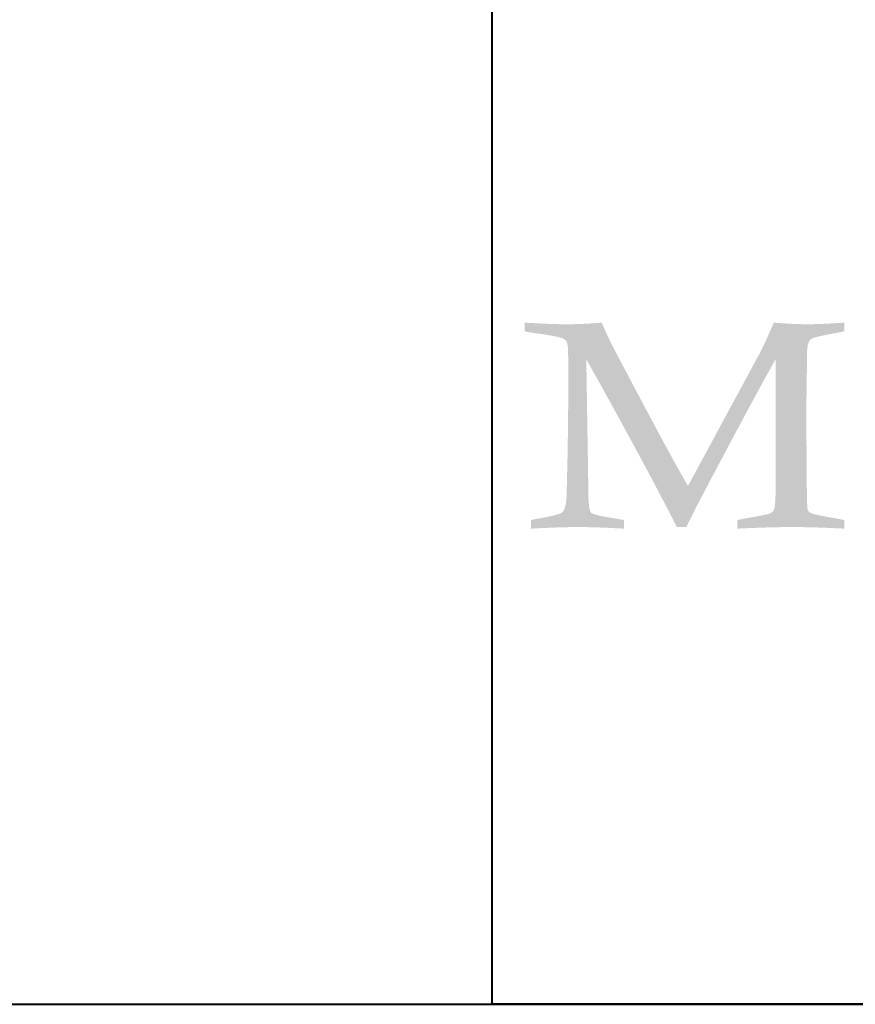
# Model space of a CAD drawing. Header units: millimetres. Extents: x 6612728327 to 6612744462, y 5733542327 to 5733552841.
# Tile 79 of 124: x 6612740368 to 6612740679, y 5733542327 to 5733542695. Entities that reach past the tile are written whole.
import ezdxf

# ---------------------------------------------------------------- set-up
doc = ezdxf.new("R2010")
doc.units = ezdxf.units.MM
doc.header["$MEASUREMENT"] = 0
doc.layers.add('.Magnor tabelka  ramka', color=7, linetype='Continuous')
doc.layers.add('_ ARKUSZ _ 01 _ RAMKA', color=7, linetype='Continuous')

msp = doc.modelspace()

# ---------------------------------------------------------------- hatches: boundary and pattern name
at = {"layer": '.Magnor tabelka  ramka', "linetype": 'Continuous', "lineweight": 20}
msp.add_hatch(color=7, dxfattribs=at).paths.add_polyline_path([(6612740555.89142, 5733542578.375153), (6612740556.650463, 5733542578.220789), (6612740557.21915, 5733542578.10731), (6612740557.686155, 5733542578.016366), (6612740558.065763, 5733542577.944613), (6612740558.370036, 5733542577.889025), (6612740558.655209, 5733542577.838984), (6612740558.878521, 5733542577.801578), (6612740559.089025, 5733542577.768129), (6612740559.28693, 5733542577.738683), (6612740559.358547, 5733542577.728597), (6612740560.109031, 5733542577.627398), (6612740560.833822, 5733542577.527456), (6612740561.532947, 5733542577.428764), (6612740562.206429, 5733542577.331303), (6612740562.854292, 5733542577.23506), (6612740563.476562, 5733542577.140019), (6612740563.877202, 5733542577.077322), (6612740564.266484, 5733542577.015148), (6612740564.644416, 5733542576.953494), (6612740565.011007, 5733542576.892357), (6612740565.366261, 5733542576.831732), (6612740565.710188, 5733542576.771614), (6612740566.042793, 5733542576.711998), (6612740566.364083, 5733542576.652885), (6612740566.674067, 5733542576.594265), (6612740566.972753, 5733542576.536137), (6612740567.260145, 5733542576.478493), (6612740567.536254, 5733542576.421335), (6612740567.801083, 5733542576.364653), (6612740568.054641, 5733542576.308447), (6612740568.296935, 5733542576.25271), (6612740568.527975, 5733542576.197439), (6612740568.747765, 5733542576.14263), (6612740568.956313, 5733542576.088279), (6612740569.056373, 5733542576.061273), (6612740569.153626, 5733542576.034379), (6612740569.248071, 5733542576.007599), (6612740569.339711, 5733542575.980929), (6612740569.428547, 5733542575.954371), (6612740569.514578, 5733542575.927926), (6612740569.597804, 5733542575.901589), (6612740569.678229, 5733542575.875362), (6612740569.755853, 5733542575.849244), (6612740569.899227, 5733542575.799358), (6612740569.974384, 5733542575.771475), (6612740570.048163, 5733542575.742411), (6612740570.120572, 5733542575.712166), (6612740570.191611, 5733542575.680747), (6612740570.261289, 5733542575.648158), (6612740570.329608, 5733542575.614398), (6612740570.396572, 5733542575.579475), (6612740570.462192, 5733542575.543388), (6612740570.526464, 5733542575.506145), (6612740570.5894, 5733542575.467746), (6612740570.651003, 5733542575.428194), (6612740570.711276, 5733542575.387495), (6612740570.770226, 5733542575.34565), (6612740570.827858, 5733542575.302663), (6612740570.884174, 5733542575.258537), (6612740570.939181, 5733542575.213274), (6612740570.992886, 5733542575.166879), (6612740571.045289, 5733542575.119357), (6612740571.096399, 5733542575.070708), (6612740571.14622, 5733542575.020937), (6612740571.194755, 5733542574.970046), (6612740571.242012, 5733542574.91804), (6612740571.287993, 5733542574.864921), (6612740571.332705, 5733542574.810693), (6612740571.37615, 5733542574.755359), (6612740571.418337, 5733542574.69892), (6612740571.459269, 5733542574.641384), (6612740571.498948, 5733542574.582751), (6612740571.537382, 5733542574.523026), (6612740571.574576, 5733542574.46221), (6612740571.608613, 5733542574.403706), (6612740571.625338, 5733542574.371653), (6612740571.64181, 5733542574.338138), (6612740571.65803, 5733542574.303162), (6612740571.673996, 5733542574.266721), (6612740571.689711, 5733542574.228821), (6612740571.705171, 5733542574.189462), (6612740571.720379, 5733542574.148643), (6612740571.735331, 5733542574.106366), (6612740571.750031, 5733542574.062634), (6612740571.764473, 5733542574.017444), (6612740571.778661, 5733542573.970799), (6612740571.792591, 5733542573.922701), (6612740571.806267, 5733542573.873149), (6612740571.819687, 5733542573.822145), (6612740571.845755, 5733542573.71578), (6612740571.87079, 5733542573.603619), (6612740571.894792, 5733542573.485662), (6612740571.917758, 5733542573.361925), (6612740571.939683, 5733542573.232408), (6612740571.960564, 5733542573.097122), (6612740571.980397, 5733542572.956072), (6612740571.999182, 5733542572.809265), (6612740572.016914, 5733542572.656711), (6612740572.03359, 5733542572.498415), (6612740572.049207, 5733542572.334385), (6612740572.063763, 5733542572.164629), (6612740572.077251, 5733542571.989153), (6612740572.089673, 5733542571.807963), (6612740572.101023, 5733542571.621069), (6612740572.111298, 5733542571.428476), (6612740572.120494, 5733542571.230192), (6612740572.128612, 5733542571.026225), (6612740572.135643, 5733542570.816583), (6612740572.144152, 5733542570.491488), (6612740572.150205, 5733542570.153665), (6612740572.153788, 5733542569.803133), (6612740572.155308, 5733542569.410881), (6612740572.218406, 5733542562.840675), (6612740572.217168, 5733542560.87382), (6612740572.213455, 5733542558.89987), (6612740572.207268, 5733542556.918751), (6612740572.198606, 5733542554.930387), (6612740572.187473, 5733542552.934705), (6612740572.173869, 5733542550.931627), (6612740572.157792, 5733542548.921082), (6612740572.139246, 5733542546.902988), (6612740572.118229, 5733542544.877276), (6612740572.094744, 5733542542.843867), (6612740572.068791, 5733542540.802689), (6612740572.040372, 5733542538.753662), (6612740572.009485, 5733542536.696716), (6612740571.976133, 5733542534.631773), (6612740571.940318, 5733542532.558756), (6612740571.902897, 5733542530.525444), (6612740571.608613, 5733542518.36149), (6612740571.606297, 5733542518.177213), (6612740571.60327, 5733542517.995114), (6612740571.599532, 5733542517.815192), (6612740571.595082, 5733542517.637447), (6612740571.589925, 5733542517.46188), (6612740571.584056, 5733542517.288489), (6612740571.57748, 5733542517.117276), (6612740571.570194, 5733542516.948239), (6612740571.562201, 5733542516.781378), (6612740571.553502, 5733542516.616694), (6612740571.544095, 5733542516.454185), (6612740571.533981, 5733542516.293854), (6612740571.523165, 5733542516.135697), (6612740571.511641, 5733542515.979714), (6612740571.499413, 5733542515.825907), (6612740571.486483, 5733542515.674275), (6612740571.472848, 5733542515.524818), (6612740571.458511, 5733542515.377535), (6612740571.44347, 5733542515.232426), (6612740571.427729, 5733542515.08949), (6612740571.411287, 5733542514.94873), (6612740571.394146, 5733542514.810143), (6612740571.376304, 5733542514.673727), (6612740571.357761, 5733542514.539488), (6612740571.338521, 5733542514.407419), (6612740571.318583, 5733542514.277525), (6612740571.297945, 5733542514.149802), (6612740571.276613, 5733542514.024252), (6612740571.254582, 5733542513.900874), (6612740571.231856, 5733542513.779669), (6612740571.208434, 5733542513.660634), (6612740571.184318, 5733542513.54377), (6612740571.159507, 5733542513.429079), (6612740571.134002, 5733542513.316559), (6612740571.107804, 5733542513.206208), (6612740571.080914, 5733542513.098029), (6612740571.053329, 5733542512.99202), (6612740571.025057, 5733542512.888182), (6612740570.996091, 5733542512.786513), (6612740570.966435, 5733542512.687014), (6612740570.93609, 5733542512.589684), (6612740570.905053, 5733542512.494525), (6612740570.873331, 5733542512.401534), (6612740570.840919, 5733542512.310713), (6612740570.807819, 5733542512.222059), (6612740570.774031, 5733542512.135575), (6612740570.739558, 5733542512.051259), (6612740570.7044, 5733542511.969111), (6612740570.668554, 5733542511.889131), (6612740570.632025, 5733542511.811319), (6612740570.59481, 5733542511.735674), (6612740570.556911, 5733542511.662196), (6612740570.518331, 5733542511.590885), (6612740570.479066, 5733542511.521742), (6612740570.43912, 5733542511.454765), (6612740570.398493, 5733542511.389953), (6612740570.357184, 5733542511.327309), (6612740570.315196, 5733542511.266831), (6612740570.272526, 5733542511.208517), (6612740570.229178, 5733542511.152371), (6612740570.185151, 5733542511.098389), (6612740570.140446, 5733542511.046573), (6612740570.095064, 5733542510.996921), (6612740570.05405, 5733542510.954481), (6612740570.021601, 5733542510.922194), (6612740569.985628, 5733542510.889721), (6612740569.946138, 5733542510.857062), (6612740569.903128, 5733542510.824216), (6612740569.856602, 5733542510.791185), (6612740569.806559, 5733542510.757968), (6612740569.753, 5733542510.724566), (6612740569.695929, 5733542510.690977), (6612740569.635344, 5733542510.657202), (6612740569.571248, 5733542510.62324), (6612740569.503642, 5733542510.589092), (6612740569.432528, 5733542510.55476), (6612740569.357905, 5733542510.52024), (6612740569.279776, 5733542510.485535), (6612740569.19814, 5733542510.450643), (6612740569.113001, 5733542510.415564), (6612740569.024357, 5733542510.380298), (6612740568.932212, 5733542510.344846), (6612740568.836565, 5733542510.309208), (6612740568.737419, 5733542510.273382), (6612740568.634774, 5733542510.237372), (6612740568.528633, 5733542510.201174), (6612740568.418995, 5733542510.164787), (6612740568.305862, 5733542510.128218), (6612740568.189236, 5733542510.091458), (6612740568.069115, 5733542510.054513), (6612740567.945501, 5733542510.01738), (6612740567.818398, 5733542509.980061), (6612740567.687809, 5733542509.942554), (6612740567.553728, 5733542509.904861), (6612740567.416161, 5733542509.866981), (6612740567.275107, 5733542509.828913), (6612740567.130571, 5733542509.790657), (6612740566.982549, 5733542509.752214), (6612740566.831047, 5733542509.713585), (6612740566.676062, 5733542509.674767), (6612740566.517596, 5733542509.635763), (6612740566.355653, 5733542509.596572), (6612740566.190232, 5733542509.557193), (6612740565.848961, 5733542509.477872), (6612740565.493793, 5733542509.397799), (6612740565.124738, 5733542509.316976), (6612740564.741803, 5733542509.2354), (6612740564.345, 5733542509.153073), (6612740563.934339, 5733542509.069996), (6612740563.509826, 5733542508.986164), (6612740563.07147, 5733542508.90158), (6612740562.619284, 5733542508.816241), (6612740562.153276, 5733542508.730149), (6612740561.673454, 5733542508.643305), (6612740561.179828, 5733542508.555704), (6612740560.955445, 5733542508.516426), (6612740560.841088, 5733542508.501201), (6612740560.688503, 5733542508.478543), (6612740560.525208, 5733542508.451913), (6612740560.351198, 5733542508.421364), (6612740560.166464, 5733542508.386949), (6612740559.930623, 5733542508.340629), (6612740559.679323, 5733542508.288918), (6612740559.412555, 5733542508.231913), (6612740559.081765, 5733542508.158839), (6612740558.729897, 5733542508.078839), (6612740558.307938, 5733542507.980537), (6612740558.307938, 5733542504.784884), (6612740559.317213, 5733542504.838497), (6612740560.307628, 5733542504.889625), (6612740561.279179, 5733542504.938256), (6612740562.23187, 5733542504.984384), (6612740563.1657, 5733542505.027994), (6612740564.080673, 5733542505.06908), (6612740564.97679, 5733542505.107634), (6612740565.854053, 5733542505.143642), (6612740566.71246, 5733542505.177097), (6612740567.552015, 5733542505.207991), (6612740568.372721, 5733542505.236315), (6612740569.174577, 5733542505.262054), (6612740569.957584, 5733542505.285205), (6612740570.721745, 5733542505.305756), (6612740571.467061, 5733542505.323696), (6612740572.193532, 5733542505.339016), (6612740572.901161, 5733542505.351707), (6612740573.589952, 5733542505.361763), (6612740574.259899, 5733542505.36917), (6612740574.911012, 5733542505.373919), (6612740575.543284, 5733542505.376002), (6612740576.145203, 5733542505.37551), (6612740576.786381, 5733542505.372378), (6612740577.445126, 5733542505.366574), (6612740578.121454, 5733542505.358111), (6612740578.815392, 5733542505.347), (6612740579.526959, 5733542505.333252), (6612740580.256179, 5733542505.316879), (6612740581.003076, 5733542505.297896), (6612740581.76767, 5733542505.276311), (6612740582.549986, 5733542505.252139), (6612740583.350044, 5733542505.225389), (6612740584.167869, 5733542505.196076), (6612740585.003479, 5733542505.164209), (6612740585.856902, 5733542505.129803), (6612740586.728157, 5733542505.092869), (6612740587.617269, 5733542505.053417), (6612740588.524256, 5733542505.011461), (6612740589.449146, 5733542504.967011), (6612740590.391957, 5733542504.920084), (6612740591.352713, 5733542504.870684), (6612740592.331438, 5733542504.81883), (6612740592.957657, 5733542504.784884), (6612740592.957657, 5733542507.980537), (6612740591.082436, 5733542508.338856), (6612740590.575781, 5733542508.433971), (6612740590.208392, 5733542508.500946), (6612740590.12112, 5733542508.516426), (6612740589.615257, 5733542508.594352), (6612740589.123295, 5733542508.671492), (6612740588.645229, 5733542508.747847), (6612740588.181065, 5733542508.823418), (6612740587.730797, 5733542508.898207), (6612740587.29443, 5733542508.972216), (6612740586.871964, 5733542509.045443), (6612740586.463398, 5733542509.117887), (6612740586.068735, 5733542509.189557), (6612740585.687974, 5733542509.260446), (6612740585.321114, 5733542509.330559), (6612740584.968157, 5733542509.399896), (6612740584.629104, 5733542509.468456), (6612740584.303955, 5733542509.536242), (6612740583.992711, 5733542509.603257), (6612740583.695372, 5733542509.669498), (6612740583.411939, 5733542509.734965), (6612740583.275434, 5733542509.767412), (6612740583.14241, 5733542509.799664), (6612740583.012861, 5733542509.831725), (6612740582.886788, 5733542509.863594), (6612740582.764193, 5733542509.895268), (6612740582.645075, 5733542509.926752), (6612740582.529431, 5733542509.958044), (6612740582.417267, 5733542509.989144), (6612740582.308579, 5733542510.020053), (6612740582.203368, 5733542510.050769), (6612740582.101633, 5733542510.081294), (6612740582.003376, 5733542510.111626), (6612740581.908597, 5733542510.14177), (6612740581.817295, 5733542510.17172), (6612740581.729471, 5733542510.201479), (6612740581.645122, 5733542510.231049), (6612740581.564253, 5733542510.260426), (6612740581.486861, 5733542510.289613), (6612740581.412947, 5733542510.318609), (6612740581.342508, 5733542510.347416), (6612740581.275548, 5733542510.376031), (6612740581.212069, 5733542510.404457), (6612740581.152063, 5733542510.432691), (6612740581.095538, 5733542510.460737), (6612740581.042491, 5733542510.488592), (6612740580.99292, 5733542510.516257), (6612740580.94683, 5733542510.543733), (6612740580.904217, 5733542510.571019), (6612740580.865081, 5733542510.598115), (6612740580.833115, 5733542510.622105), (6612740580.798752, 5733542510.650347), (6612740580.764921, 5733542510.681115), (6612740580.731622, 5733542510.714407), (6612740580.698854, 5733542510.750223), (6612740580.666616, 5733542510.788564), (6612740580.634913, 5733542510.829427), (6612740580.603743, 5733542510.872815), (6612740580.573105, 5733542510.918727), (6612740580.543, 5733542510.967163), (6612740580.513429, 5733542511.018122), (6612740580.484391, 5733542511.071604), (6612740580.455891, 5733542511.127607), (6612740580.427923, 5733542511.186136), (6612740580.400492, 5733542511.247188), (6612740580.373595, 5733542511.310762), (6612740580.347236, 5733542511.376858), (6612740580.321412, 5733542511.445477), (6612740580.296125, 5733542511.516619), (6612740580.271376, 5733542511.590282), (6612740580.247165, 5733542511.666469), (6612740580.223491, 5733542511.745178), (6612740580.200356, 5733542511.826407), (6612740580.177759, 5733542511.91016), (6612740580.155702, 5733542511.996433), (6612740580.134182, 5733542512.085229), (6612740580.113205, 5733542512.176545), (6612740580.092768, 5733542512.270383), (6612740580.072868, 5733542512.366741), (6612740580.053513, 5733542512.465622), (6612740580.034697, 5733542512.567024), (6612740580.016424, 5733542512.670945), (6612740579.998692, 5733542512.777387), (6612740579.981503, 5733542512.886351), (6612740579.964857, 5733542512.997835), (6612740579.948753, 5733542513.111837), (6612740579.933195, 5733542513.228362), (6612740579.91818, 5733542513.347405), (6612740579.903708, 5733542513.46897), (6612740579.889782, 5733542513.593054), (6612740579.8764, 5733542513.719657), (6612740579.863566, 5733542513.848781), (6612740579.851275, 5733542513.980422), (6612740579.839531, 5733542514.114584), (6612740579.828334, 5733542514.251265), (6612740579.817684, 5733542514.390466), (6612740579.807581, 5733542514.532184), (6612740579.798027, 5733542514.67642), (6612740579.789019, 5733542514.823177), (6612740579.780561, 5733542514.972452), (6612740579.772652, 5733542515.124246), (6612740579.765289, 5733542515.278556), (6612740579.758478, 5733542515.435387), (6612740579.752218, 5733542515.594734), (6612740579.746508, 5733542515.756599), (6612740579.741346, 5733542515.920983), (6612740579.732681, 5733542516.257301), (6612740579.726223, 5733542516.603691), (6612740579.721973, 5733542516.960148), (6612740579.719937, 5733542517.326673), (6612740579.719742, 5733542517.493223), (6612740578.921293, 5733542567.938867), (6612740579.548371, 5733542566.821051), (6612740580.172288, 5733542565.707708), (6612740580.793048, 5733542564.598834), (6612740581.410651, 5733542563.494428), (6612740582.0251, 5733542562.394484), (6612740582.636396, 5733542561.299003), (6612740583.244543, 5733542560.207975), (6612740583.849544, 5733542559.121404), (6612740584.451398, 5733542558.039282), (6612740585.050111, 5733542556.96161), (6612740585.645684, 5733542555.888382), (6612740586.238117, 5733542554.819593), (6612740586.827416, 5733542553.755245), (6612740587.413581, 5733542552.695331), (6612740587.996615, 5733542551.639849), (6612740588.57652, 5733542550.588797), (6612740589.153299, 5733542549.542169), (6612740589.726954, 5733542548.499964), (6612740590.297485, 5733542547.462179), (6612740590.864899, 5733542546.428809), (6612740591.429194, 5733542545.399853), (6612740591.990376, 5733542544.375306), (6612740592.548442, 5733542543.355166), (6612740593.103398, 5733542542.339431), (6612740593.655248, 5733542541.328094), (6612740594.203992, 5733542540.321157), (6612740594.74963, 5733542539.318611), (6612740595.29217, 5733542538.320459), (6612740595.831609, 5733542537.326694), (6612740596.36795, 5733542536.337313), (6612740596.901199, 5733542535.352313), (6612740597.431356, 5733542534.371692), (6612740597.958422, 5733542533.395446), (6612740598.4824, 5733542532.423571), (6612740599.003295, 5733542531.456067), (6612740599.521107, 5733542530.492927), (6612740600.035837, 5733542529.534149), (6612740600.547488, 5733542528.579732), (6612740601.056066, 5733542527.629672), (6612740601.561567, 5733542526.683965), (6612740602.063997, 5733542525.742607), (6612740602.563359, 5733542524.805595), (6612740603.059654, 5733542523.872928), (6612740603.552885, 5733542522.9446), (6612740604.043053, 5733542522.020611), (6612740604.530161, 5733542521.100956), (6612740605.014213, 5733542520.185632), (6612740605.495208, 5733542519.274634), (6612740605.97315, 5733542518.367963), (6612740606.448042, 5733542517.465613), (6612740606.919885, 5733542516.567581), (6612740607.388683, 5733542515.673864), (6612740607.854435, 5733542514.784462), (6612740608.317147, 5733542513.899366), (6612740608.776819, 5733542513.018576), (6612740609.233454, 5733542512.142088), (6612740609.687055, 5733542511.269901), (6612740610.137625, 5733542510.40201), (6612740610.585162, 5733542509.538413), (6612740611.029673, 5733542508.679104), (6612740611.471158, 5733542507.824084), (6612740611.909619, 5733542506.973347), (6612740612.345061, 5733542506.12689), (6612740612.7306, 5733542505.376108), (6612740616.239692, 5733542505.376108), (6612740616.489457, 5733542505.89587), (6612740616.751625, 5733542506.436913), (6612740617.026183, 5733542506.999216), (6612740617.313122, 5733542507.582764), (6612740617.612431, 5733542508.18754), (6612740617.924098, 5733542508.813527), (6612740618.248113, 5733542509.46071), (6612740618.584467, 5733542510.12907), (6612740618.933146, 5733542510.818593), (6612740619.294144, 5733542511.529259), (6612740619.667445, 5733542512.261053), (6612740620.053042, 5733542513.013958), (6612740620.450923, 5733542513.787958), (6612740621.000523, 5733542514.852741), (6612740621.571918, 5733542515.954958), (6612740622.16508, 5733542517.094568), (6612740622.779987, 5733542518.271529), (6612740623.416615, 5733542519.485804), (6612740624.074935, 5733542520.73735), (6612740624.224553, 5733542521.021254), (6612740626.049385, 5733542524.461128), (6612740627.811272, 5733542527.778502), (6612740629.510257, 5733542530.973476), (6612740631.146382, 5733542534.046146), (6612740632.719695, 5733542536.996609), (6612740634.230237, 5733542539.824958), (6612740635.678056, 5733542542.531294), (6612740637.063193, 5733542545.11571), (6612740638.385696, 5733542547.578304), (6612740639.232589, 5733542549.152406), (6612740640.051676, 5733542550.672432), (6612740640.842972, 5733542552.138417), (6612740641.60649, 5733542553.550387), (6612740642.342239, 5733542554.908371), (6612740643.05024, 5733542556.212399), (6612740643.730499, 5733542557.4625), (6612740644.383033, 5733542558.658698), (6612740645.007855, 5733542559.801026), (6612740645.604978, 5733542560.889512), (6612740646.174411, 5733542561.924184), (6612740646.716173, 5733542562.90507), (6612740647.230274, 5733542563.832201), (6612740647.71673, 5733542564.705602), (6612740648.17555, 5733542565.525305), (6612740648.394604, 5733542565.915027), (6612740648.606751, 5733542566.291335), (6612740648.811998, 5733542566.654232), (6612740649.010345, 5733542567.003723), (6612740649.201793, 5733542567.339811), (6612740649.386344, 5733542567.662498), (6612740649.545046, 5733542567.938867), (6612740649.544907, 5733542520.464006), (6612740649.542814, 5733542519.806249), (6612740649.538216, 5733542519.173755), (6612740649.533756, 5733542518.766118), (6612740649.528182, 5733542518.369691), (6612740649.521496, 5733542517.98447), (6612740649.513695, 5733542517.61045), (6612740649.504783, 5733542517.247623), (6612740649.494755, 5733542516.895985), (6612740649.483617, 5733542516.555525), (6612740649.471366, 5733542516.226241), (6612740649.458003, 5733542515.908126), (6612740649.44353, 5733542515.601173), (6612740649.427943, 5733542515.305375), (6612740649.411247, 5733542515.020728), (6612740649.39344, 5733542514.747225), (6612740649.374524, 5733542514.484857), (6612740649.354496, 5733542514.23362), (6612740649.33336, 5733542513.993507), (6612740649.311113, 5733542513.764514), (6612740649.28776, 5733542513.546633), (6612740649.263296, 5733542513.339856), (6612740649.250648, 5733542513.240633), (6612740649.237723, 5733542513.14418), (6612740649.224523, 5733542513.050504), (6612740649.211042, 5733542512.959599), (6612740649.197289, 5733542512.871465), (6612740649.183255, 5733542512.786102), (6612740649.168947, 5733542512.70351), (6612740649.154362, 5733542512.623686), (6612740649.139499, 5733542512.546632), (6612740649.124358, 5733542512.472346), (6612740649.108943, 5733542512.400826), (6612740649.093249, 5733542512.332073), (6612740649.077281, 5733542512.266087), (6612740649.061034, 5733542512.202865), (6612740649.044511, 5733542512.142405), (6612740649.027713, 5733542512.084709), (6612740649.010636, 5733542512.029776), (6612740648.993284, 5733542511.977602), (6612740648.977589, 5733542511.933417), (6612740648.953151, 5733542511.874685), (6612740648.927357, 5733542511.816845), (6612740648.900208, 5733542511.75989), (6612740648.871705, 5733542511.703823), (6612740648.841847, 5733542511.648642), (6612740648.810637, 5733542511.594346), (6612740648.778069, 5733542511.540936), (6612740648.744149, 5733542511.488411), (6612740648.708876, 5733542511.436769), (6612740648.672246, 5733542511.386009), (6612740648.634264, 5733542511.336133), (6612740648.594929, 5733542511.287137), (6612740648.554238, 5733542511.239021), (6612740648.512196, 5733542511.191786), (6612740648.468798, 5733542511.145431), (6612740648.42405, 5733542511.099953), (6612740648.377947, 5733542511.055354), (6612740648.33049, 5733542511.011629), (6612740648.281681, 5733542510.968782), (6612740648.231521, 5733542510.926811), (6612740648.180005, 5733542510.885716), (6612740648.127139, 5733542510.845491), (6612740648.07292, 5733542510.806142), (6612740648.017349, 5733542510.767666), (6612740647.960423, 5733542510.730061), (6612740647.90215, 5733542510.693328), (6612740647.842522, 5733542510.657464), (6612740647.781542, 5733542510.622471), (6612740647.71921, 5733542510.588346), (6612740647.655527, 5733542510.555087), (6612740647.590493, 5733542510.522698), (6612740647.492516, 5733542510.476153), (6612740647.454124, 5733542510.459115), (6612740647.412582, 5733542510.441754), (6612740647.367893, 5733542510.424067), (6612740647.320051, 5733542510.406054), (6612740647.26906, 5733542510.387711), (6612740647.21492, 5733542510.369043), (6612740647.157631, 5733542510.350045), (6612740647.097193, 5733542510.330717), (6612740647.033606, 5733542510.311059), (6612740646.896984, 5733542510.270746), (6612740646.747769, 5733542510.2291), (6612740646.585963, 5733542510.186113), (6612740646.411568, 5733542510.141777), (6612740646.224582, 5733542510.096086), (6612740646.025007, 5733542510.049034), (6612740645.812852, 5733542510.000611), (6612740645.588108, 5733542509.950811), (6612740645.350782, 5733542509.899629), (6612740644.971207, 5733542509.820242), (6612740644.563329, 5733542509.737703), (6612740644.127153, 5733542509.651987), (6612740643.662686, 5733542509.563066), (6612740643.169932, 5733542509.470921), (6612740642.648899, 5733542509.375523), (6612740642.099587, 5733542509.27685), (6612740641.522006, 5733542509.174878), (6612740640.916161, 5733542509.069583), (6612740640.282055, 5733542508.96094), (6612740639.392627, 5733542508.810836), (6612740638.954638, 5733542508.737764), (6612740638.712487, 5733542508.693083), (6612740638.403639, 5733542508.633712), (6612740638.066569, 5733542508.566671), (6612740637.646982, 5733542508.480853), (6612740637.131402, 5733542508.372826), (6612740636.504832, 5733542508.238889), (6612740635.750816, 5733542508.07513), (6612740635.319283, 5733542507.980537), (6612740635.319283, 5733542504.784884), (6612740636.419852, 5733542504.838497), (6612740637.506005, 5733542504.889625), (6612740638.57777, 5733542504.938256), (6612740639.635172, 5733542504.984384), (6612740640.678241, 5733542505.027994), (6612740641.707002, 5733542505.06908), (6612740642.721483, 5733542505.107634), (6612740643.721715, 5733542505.143642), (6612740644.707719, 5733542505.177097), (6612740645.679528, 5733542505.207991), (6612740646.637169, 5733542505.236315), (6612740647.580665, 5733542505.262054), (6612740648.510048, 5733542505.285205), (6612740649.425345, 5733542505.305756), (6612740650.326583, 5733542505.323696), (6612740651.213789, 5733542505.339016), (6612740652.08699, 5733542505.351707), (6612740652.946214, 5733542505.361763), (6612740653.791489, 5733542505.36917), (6612740654.622843, 5733542505.373919), (6612740655.440302, 5733542505.376002), (6612740656.213648, 5733542505.37551), (6612740657.02283, 5733542505.372378), (6612740657.843329, 5733542505.366574), (6612740658.675142, 5733542505.358111), (6612740659.518272, 5733542505.347), (6612740660.372725, 5733542505.333252), (6612740661.238501, 5733542505.316879), (6612740662.115601, 5733542505.297896), (6612740663.00403, 5733542505.276311), (6612740663.903789, 5733542505.252139), (6612740664.814878, 5733542505.225389), (6612740665.737303, 5733542505.196076), (6612740666.671066, 5733542505.164209), (6612740667.616165, 5733542505.129803), (6612740668.572608, 5733542505.092869), (6612740669.540396, 5733542505.053417), (6612740670.519526, 5733542505.011461), (6612740671.510006, 5733542504.967011), (6612740672.511838, 5733542504.920084), (6612740673.525022, 5733542504.870684), (6612740674.549561, 5733542504.81883), (6612740675.201258, 5733542504.784884), (6612740675.201258, 5733542507.980537), (6612740674.716935, 5733542508.088124), (6612740674.315964, 5733542508.17514), (6612740673.987223, 5733542508.244453), (6612740673.720874, 5733542508.298744), (6612740673.474349, 5733542508.346966), (6612740673.27878, 5733542508.383371), (6612740673.0977, 5733542508.415146), (6612740672.931073, 5733542508.442204), (6612740672.805911, 5733542508.460721), (6612740671.919617, 5733542508.612667), (6612740671.072402, 5733542508.76038), (6612740670.264212, 5733542508.903865), (6612740669.74707, 5733542508.997174), (6612740669.247231, 5733542509.088608), (6612740668.764679, 5733542509.178166), (6612740668.299396, 5733542509.265852), (6612740667.851365, 5733542509.351665), (6612740667.420572, 5733542509.435609), (6612740667.006998, 5733542509.517683), (6612740666.610632, 5733542509.59789), (6612740666.231448, 5733542509.676229), (6612740665.869437, 5733542509.752702), (6612740665.524579, 5733542509.827312), (6612740665.196859, 5733542509.900059), (6612740664.886263, 5733542509.970946), (6612740664.59277, 5733542510.039972), (6612740664.316364, 5733542510.107141), (6612740664.057032, 5733542510.172451), (6612740663.93376, 5733542510.204409), (6612740663.814752, 5733542510.235904), (6612740663.700004, 5733542510.266936), (6612740663.589513, 5733542510.297504), (6612740663.483278, 5733542510.327609), (6612740663.381296, 5733542510.357249), (6612740663.283567, 5733542510.38643), (6612740663.190085, 5733542510.415144), (6612740663.100852, 5733542510.443398), (6612740663.015865, 5733542510.471189), (6612740662.935121, 5733542510.498516), (6612740662.858615, 5733542510.525383), (6612740662.78635, 5733542510.551785), (6612740662.718323, 5733542510.577728), (6612740662.654531, 5733542510.603209), (6612740662.594972, 5733542510.628229), (6612740662.539642, 5733542510.652786), (6612740662.488542, 5733542510.676883), (6612740662.441669, 5733542510.700518), (6612740662.399019, 5733542510.723692), (6612740662.360593, 5733542510.746407), (6612740662.326389, 5733542510.76866), (6612740662.299435, 5733542510.788108), (6612740662.271923, 5733542510.810062), (6612740662.244816, 5733542510.832396), (6612740662.218116, 5733542510.855104), (6612740662.191821, 5733542510.878192), (6612740662.165934, 5733542510.901654), (6612740662.140451, 5733542510.925495), (6612740662.115375, 5733542510.949713), (6612740662.090704, 5733542510.97431), (6612740662.06644, 5733542510.999282), (6612740662.042581, 5733542511.024632), (6612740662.019125, 5733542511.050359), (6612740661.996077, 5733542511.076464), (6612740661.973434, 5733542511.102947), (6612740661.951198, 5733542511.129805), (6612740661.929363, 5733542511.157042), (6612740661.907936, 5733542511.184657), (6612740661.886913, 5733542511.212647), (6612740661.866295, 5733542511.241016), (6612740661.846081, 5733542511.269765), (6612740661.826275, 5733542511.298888), (6612740661.80687, 5733542511.328389), (6612740661.78787, 5733542511.358271), (6612740661.769276, 5733542511.388527), (6612740661.751085, 5733542511.419162), (6612740661.715918, 5733542511.481565), (6612740661.682365, 5733542511.545476), (6612740661.65043, 5733542511.610902), (6612740661.620111, 5733542511.677835), (6612740661.591404, 5733542511.746284), (6612740661.564312, 5733542511.816242), (6612740661.538832, 5733542511.887712), (6612740661.514966, 5733542511.960695), (6612740661.492711, 5733542512.035189), (6612740661.472069, 5733542512.111197), (6612740661.453035, 5733542512.188716), (6612740661.43561, 5733542512.267749), (6612740661.419796, 5733542512.348293), (6612740661.405588, 5733542512.430352), (6612740661.392991, 5733542512.513924), (6612740661.381998, 5733542512.59901), (6612740661.372614, 5733542512.685609), (6612740661.364833, 5733542512.773722), (6612740661.358659, 5733542512.863349), (6612740661.354294, 5733542512.949491), (6612740661.344452, 5733542513.173277), (6612740661.334766, 5733542513.409512), (6612740661.31587, 5733542513.919323), (6612740661.2976, 5733542514.478923), (6612740661.279958, 5733542515.088306), (6612740661.262944, 5733542515.747472), (6612740661.246558, 5733542516.456413), (6612740661.230799, 5733542517.215128), (6612740661.215666, 5733542518.023612), (6612740661.201159, 5733542518.881862), (6612740661.187276, 5733542519.789871), (6612740661.174018, 5733542520.747642), (6612740661.1553, 5733542522.277584), (6612740661.137986, 5733542523.919461), (6612740661.122074, 5733542525.673261), (6612740661.10756, 5733542527.538968), (6612740661.094442, 5733542529.516574), (6612740661.082722, 5733542531.606063), (6612740661.072395, 5733542533.807421), (6612740661.063461, 5733542536.12064), (6612740661.055918, 5733542538.545704), (6612740661.049763, 5733542541.082601), (6612740661.044996, 5733542543.731318), (6612740661.041615, 5733542546.491844), (6612740661.039618, 5733542549.364164), (6612740661.039183, 5733542552.250517), (6612740661.29079, 5733542569.415424), (6612740661.29079, 5733542570.099879), (6612740661.291177, 5733542570.236576), (6612740661.292338, 5733542570.371647), (6612740661.294272, 5733542570.505092), (6612740661.296984, 5733542570.636909), (6612740661.300469, 5733542570.767099), (6612740661.304731, 5733542570.895665), (6612740661.30977, 5733542571.022602), (6612740661.315583, 5733542571.147913), (6612740661.322176, 5733542571.271598), (6612740661.329544, 5733542571.393658), (6612740661.33769, 5733542571.51409), (6612740661.346616, 5733542571.632895), (6612740661.356319, 5733542571.750074), (6612740661.366803, 5733542571.865628), (6612740661.378066, 5733542571.979557), (6612740661.390107, 5733542572.091857), (6612740661.402931, 5733542572.202534), (6612740661.416535, 5733542572.311583), (6612740661.43092, 5733542572.419008), (6612740661.446087, 5733542572.524804), (6612740661.462034, 5733542572.628978), (6612740661.478765, 5733542572.731524), (6612740661.496279, 5733542572.832444), (6612740661.514577, 5733542572.93174), (6612740661.533657, 5733542573.029409), (6612740661.553523, 5733542573.125456), (6612740661.574172, 5733542573.219873), (6612740661.595607, 5733542573.312667), (6612740661.617826, 5733542573.403835), (6612740661.640831, 5733542573.493379), (6612740661.664624, 5733542573.581298), (6612740661.689201, 5733542573.667589), (6612740661.714568, 5733542573.752258), (6612740661.740721, 5733542573.8353), (6612740661.767662, 5733542573.916719), (6612740661.795391, 5733542573.996511), (6612740661.823908, 5733542574.074679), (6612740661.853216, 5733542574.151223), (6612740661.883311, 5733542574.226143), (6612740661.914198, 5733542574.299434), (6612740661.945874, 5733542574.371105), (6612740661.978342, 5733542574.441149), (6612740662.011601, 5733542574.50957), (6612740662.045651, 5733542574.576365), (6612740662.080494, 5733542574.641537), (6612740662.116129, 5733542574.705083), (6612740662.152555, 5733542574.767006), (6612740662.189776, 5733542574.827305), (6612740662.227793, 5733542574.885979), (6612740662.266602, 5733542574.943029), (6612740662.306203, 5733542574.998456), (6612740662.346601, 5733542575.052258), (6612740662.387796, 5733542575.104436), (6612740662.429786, 5733542575.154989), (6612740662.472571, 5733542575.203918), (6612740662.516153, 5733542575.251226), (6612740662.560534, 5733542575.29691), (6612740662.605709, 5733542575.340968), (6612740662.651684, 5733542575.383404), (6612740662.698458, 5733542575.424216), (6612740662.746029, 5733542575.463405), (6612740662.794399, 5733542575.500971), (6612740662.84357, 5733542575.536911), (6612740662.9206, 5733542575.589537), (6612740662.956881, 5733542575.611893), (6612740662.996899, 5733542575.634654), (6612740663.040654, 5733542575.65782), (6612740663.088142, 5733542575.681393), (6612740663.139364, 5733542575.705369), (6612740663.194318, 5733542575.729751), (6612740663.253003, 5733542575.754537), (6612740663.315417, 5733542575.779728), (6612740663.381561, 5733542575.805325), (6612740663.45143, 5733542575.831326), (6612740663.525029, 5733542575.857733), (6612740663.602351, 5733542575.884545), (6612740663.683397, 5733542575.91176), (6612740663.768167, 5733542575.939384), (6612740663.856657, 5733542575.967408), (6612740663.948867, 5733542575.995841), (6612740664.044796, 5733542576.024677), (6612740664.144443, 5733542576.053919), (6612740664.247808, 5733542576.083567), (6612740664.465681, 5733542576.144076), (6612740664.698405, 5733542576.206205), (6612740664.945972, 5733542576.269957), (6612740665.208372, 5733542576.335325), (6612740665.485595, 5733542576.402316), (6612740665.77763, 5733542576.470926), (6612740666.084471, 5733542576.541159), (6612740666.406105, 5733542576.61301), (6612740666.742523, 5733542576.686482), (6612740667.093718, 5733542576.761576), (6612740667.459675, 5733542576.83829), (6612740667.840389, 5733542576.916625), (6612740668.235847, 5733542576.99658), (6612740668.646046, 5733542577.078157), (6612740669.070968, 5733542577.161354), (6612740669.735943, 5733542577.289187), (6612740670.433999, 5733542577.420671), (6612740671.165103, 5733542577.555798), (6612740671.929223, 5733542577.694574), (6612740672.581673, 5733542577.811765), (6612740672.815021, 5733542577.856295), (6612740673.069384, 5733542577.907182), (6612740673.385838, 5733542577.972942), (6612740673.774714, 5733542578.056362), (6612740674.247658, 5733542578.160418), (6612740674.872025, 5733542578.300507), (6612740675.201258, 5733542578.375153), (6612740675.201258, 5733542581.570808), (6612740674.011628, 5733542581.499873), (6612740672.866304, 5733542581.433368), (6612740671.765255, 5733542581.37131), (6612740670.708447, 5733542581.313722), (6612740669.695852, 5733542581.260627), (6612740668.727438, 5733542581.212051), (6612740667.803173, 5733542581.168012), (6612740667.138927, 5733542581.137973), (6612740666.499489, 5733542581.110511), (6612740665.884838, 5733542581.085631), (6612740665.294967, 5733542581.063348), (6612740664.729858, 5733542581.043667), (6612740664.189505, 5733542581.026598), (6612740663.673887, 5733542581.012152), (6612740663.182995, 5733542581.000338), (6612740662.716814, 5733542580.991164), (6612740662.275332, 5733542580.984644), (6612740661.858538, 5733542580.980783), (6612740661.480189, 5733542580.979584), (6612740661.058898, 5733542580.980927), (6612740660.620812, 5733542580.984951), (6612740660.165915, 5733542580.991643), (6612740659.694183, 5733542581.000991), (6612740659.2056, 5733542581.012982), (6612740658.700146, 5733542581.027607), (6612740658.177801, 5733542581.04485), (6612740657.638546, 5733542581.064704), (6612740657.082364, 5733542581.087152), (6612740656.509233, 5733542581.112185), (6612740655.919132, 5733542581.13979), (6612740655.312045, 5733542581.169955), (6612740654.68795, 5733542581.202669), (6612740654.046832, 5733542581.237919), (6612740653.388665, 5733542581.275695), (6612740652.713435, 5733542581.315983), (6612740652.021122, 5733542581.35877), (6612740651.071429, 5733542581.41969), (6612740650.091285, 5733542581.485006), (6612740649.080641, 5733542581.554692), (6612740648.851324, 5733542581.570808), (6612740648.541495, 5733542580.844525), (6612740648.235725, 5733542580.133031), (6612740647.934018, 5733542579.436316), (6612740647.636375, 5733542578.75437), (6612740647.342804, 5733542578.087187), (6612740647.053308, 5733542577.434755), (6612740646.767895, 5733542576.797071), (6612740646.486565, 5733542576.174122), (6612740646.209324, 5733542575.565902), (6612740645.936179, 5733542574.9724), (6612740645.667133, 5733542574.393607), (6612740645.402191, 5733542573.829516), (6612740645.227844, 5733542573.461621), (6612740645.055326, 5733542573.100252), (6612740644.884636, 5733542572.74541), (6612740644.715776, 5733542572.39709), (6612740644.548749, 5733542572.05529), (6612740644.383554, 5733542571.720008), (6612740644.220194, 5733542571.391241), (6612740644.058668, 5733542571.068987), (6612740643.898981, 5733542570.753242), (6612740643.741133, 5733542570.444006), (6612740643.585122, 5733542570.141274), (6612740643.430955, 5733542569.845046), (6612740643.278629, 5733542569.555318), (6612740643.136285, 5733542569.287318), (6612740616.849113, 5733542520.688877), (6612740616.273512, 5733542521.69491), (6612740615.698992, 5733542522.702714), (6612740615.125529, 5733542523.712326), (6612740614.553095, 5733542524.723796), (6612740613.981666, 5733542525.737169), (6612740613.411212, 5733542526.752486), (6612740612.841707, 5733542527.769798), (6612740612.273127, 5733542528.789146), (6612740611.705445, 5733542529.810575), (6612740611.138635, 5733542530.834133), (6612740610.572668, 5733542531.859862), (6612740610.007519, 5733542532.887809), (6612740609.443162, 5733542533.918018), (6612740608.87957, 5733542534.950535), (6612740608.316719, 5733542535.985404), (6612740607.754578, 5733542537.022672), (6612740607.193126, 5733542538.06238), (6612740606.632331, 5733542539.104577), (6612740606.07217, 5733542540.149306), (6612740605.512619, 5733542541.196615), (6612740604.953647, 5733542542.246547), (6612740604.787701, 5733542542.558955), (6612740602.246018, 5733542547.325217), (6612740599.919268, 5733542551.692694), (6612740598.144244, 5733542555.028028), (6612740596.518043, 5733542558.087122), (6612740595.040462, 5733542560.870296), (6612740593.711301, 5733542563.377859), (6612740592.530365, 5733542565.610133), (6612740591.692204, 5733542567.197954), (6612740590.948675, 5733542568.609951), (6612740590.299679, 5733542569.846287), (6612740589.874907, 5733542570.658359), (6612740589.503208, 5733542571.371778), (6612740589.184541, 5733542571.986618), (6612740588.918859, 5733542572.502941), (6612740588.712877, 5733542572.907449), (6612740588.565314, 5733542573.195243), (6612740588.413628, 5733542573.494664), (6612740588.257802, 5733542573.805727), (6612740588.097821, 5733542574.128447), (6612740587.933674, 5733542574.462839), (6612740587.765341, 5733542574.808919), (6612740587.592809, 5733542575.166703), (6612740587.356208, 5733542575.661979), (6612740587.112078, 5733542576.178123), (6612740586.860383, 5733542576.715174), (6612740586.601088, 5733542577.273167), (6612740586.334157, 5733542577.852137), (6612740586.059551, 5733542578.45212), (6612740585.777238, 5733542579.073156), (6612740585.48718, 5733542579.715279), (6612740585.18934, 5733542580.378526), (6612740584.806045, 5733542581.237345), (6612740584.657871, 5733542581.570808), (6612740583.997776, 5733542581.517193), (6612740583.342167, 5733542581.466065), (6612740582.691025, 5733542581.417435), (6612740582.044334, 5733542581.37131), (6612740581.402079, 5733542581.327699), (6612740580.76424, 5733542581.286613), (6612740580.130802, 5733542581.248059), (6612740579.501748, 5733542581.212051), (6612740578.877063, 5733542581.178594), (6612740578.25673, 5733542581.147699), (6612740577.640729, 5733542581.119379), (6612740577.029047, 5733542581.093637), (6612740576.421665, 5733542581.070487), (6612740575.818567, 5733542581.049937), (6612740575.219737, 5733542581.031997), (6612740574.62516, 5733542581.016675), (6612740574.034814, 5733542581.003983), (6612740573.448689, 5733542580.99393), (6612740572.86676, 5733542580.986523), (6612740572.289019, 5733542580.981772), (6612740571.715444, 5733542580.979689), (6612740571.204497, 5733542580.980182), (6612740570.674547, 5733542580.983314), (6612740570.123077, 5733542580.989117), (6612740569.550073, 5733542580.997581), (6612740568.955511, 5733542581.008693), (6612740568.339376, 5733542581.022441), (6612740567.701653, 5733542581.038813), (6612740567.04232, 5733542581.057796), (6612740566.361359, 5733542581.07938), (6612740565.658754, 5733542581.103554), (6612740564.934485, 5733542581.130303), (6612740564.188539, 5733542581.159616), (6612740563.42089, 5733542581.191483), (6612740562.631527, 5733542581.225887), (6612740561.820427, 5733542581.262823), (6612740560.987576, 5733542581.302276), (6612740560.132956, 5733542581.344231), (6612740558.959562, 5733542581.404047), (6612740557.747393, 5733542581.468267), (6612740556.496403, 5733542581.536861), (6612740555.89142, 5733542581.570808)])

# ---------------------------------------------------------------- linework, layer by layer
at = {"layer": '_ ARKUSZ _ 01 _ RAMKA', "color": 7, "lineweight": 40}
for points in [[(6612730636.884463, 5733549367.448231), (6612730636.884463, 5733542327.448219), (6612744461.930632, 5733542327.448219), (6612744461.930632, 5733549367.448231)], [(6612740543.845859, 5733543080.308125), (6612744461.930632, 5733543080.308125), (6612744461.930632, 5733542327.448219), (6612740543.845859, 5733542327.448219)]]:
    msp.add_lwpolyline(points, close=True, dxfattribs=at)

doc.saveas('drawing.dxf')
